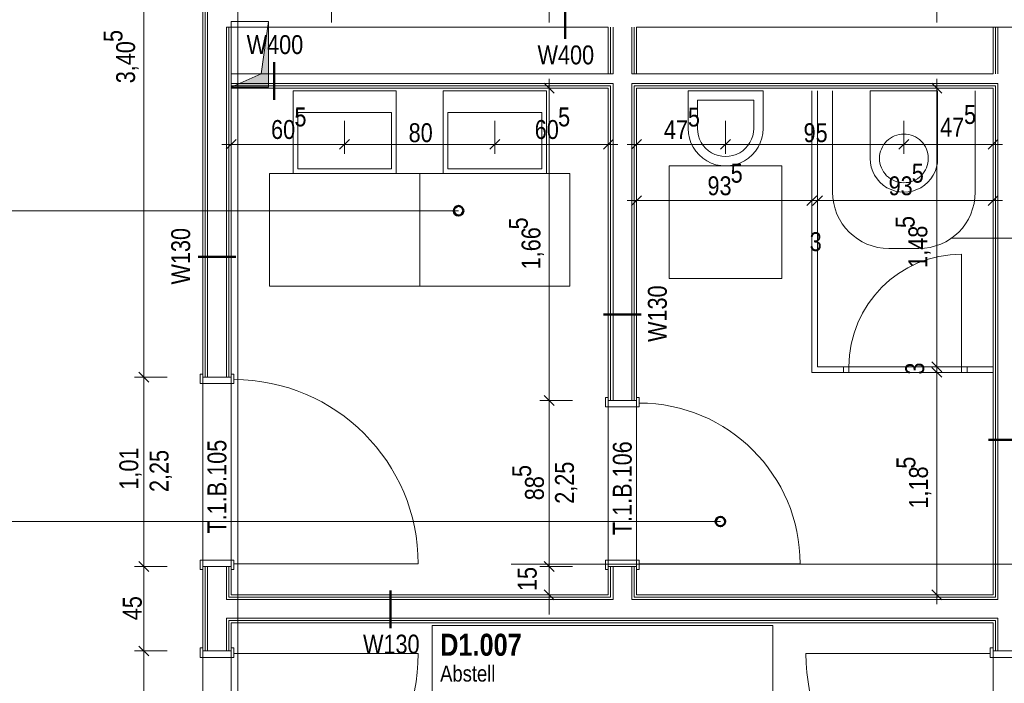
# Model space of a CAD drawing. Extents: x -420 to 300, y 62 to 1162.
# Tile 62 of 130: x -174 to -69, y 647 to 717. Entities that reach past the tile are written whole.
import ezdxf
from ezdxf.lldxf.tags import DXFTag

# ---------------------------------------------------------------- set-up
doc = ezdxf.new("R2010")
doc.units = 0
doc.layers.get('0').update_dxf_attribs({"lineweight": 35})
for name, color, linetype, lineweight, true_color in [('00 -Bauelemente -Dämmung innen', 7, 'Continuous', 9, 0xff7fe6), ('00 -Bauelemente -Gipskarton', 7, 'Continuous', 9, 0xff7fe6), ('30 -34 Innenwände- 2 nichttragend', 7, 'Continuous', 18, 0xff7fe6), ('30 -34 Innenwände- 4 Türen_Fenster', 9, 'Continuous', 15, 0x808080), ('30 -35 Decken- 11 Bodendurchbruch', 7, 'Continuous', 15, 0x599559), ('40 -41 Abwasser_Wasser_Gas- 1 Abwasser + sanitäre Anlagen', 7, 'Continuous', 9, 0xff6633), ('60 -61 Ausstattung -1 Möbel -verdeckt', 9, 'grob-A06G9F4K8I', 13, 0x808080), ('70 -75 Raumstempel- 1 Raumstempel', 1, 'Continuous', 50, 0xff0000), ('70 -75 Raumstempel-2 Verweislinie', 1, 'Continuous', 9, 0xff0000), ('70 -76 Bemaßung- 2 Allgemein', 9, 'Continuous', 5, 0x808080)]:
    doc.layers.add(name, color=color, linetype=linetype, lineweight=lineweight, true_color=true_color)
for name, color, linetype, lineweight in [('70 -71 Achsen- 1 Gebäudeachsen', 7, 'STRICHPUNKT2-A06G9F4J8I', 18), ('70 -75 Raumstempel- 3 Wandstempel', 7, 'Continuous', 50), ('Keine', 7, 'Continuous', 9)]:
    doc.layers.add(name, color=color, linetype=linetype, lineweight=lineweight)
doc.styles.get("Standard").update_dxf_attribs({"font": 'ARIALN.TTF'})
tags = doc.linetypes.add('grob-A06G9F4K8I', pattern=[14, 3, -8, 3]).pattern_tags.tags
tags[8:9] = [DXFTag(74, 4), DXFTag(75, 0), DXFTag(340, '0'), DXFTag(46, 0.0), DXFTag(50, 0.0), DXFTag(44, 0.0), DXFTag(45, 0.0)]
tags[6:7] = [DXFTag(74, 4), DXFTag(75, 0), DXFTag(340, '0'), DXFTag(46, 0.0), DXFTag(50, 0.0), DXFTag(44, 0.0), DXFTag(45, 0.0)]
tags[4:5] = [DXFTag(74, 4), DXFTag(75, 0), DXFTag(340, '0'), DXFTag(46, 0.0), DXFTag(50, 0.0), DXFTag(44, 0.0), DXFTag(45, 0.0)]
tags = doc.linetypes.add('STRICHPUNKT2-A06G9F4J8I', pattern=[12.7, 6.35, -3.175, 0, -3.175]).pattern_tags.tags
tags[10:11] = [DXFTag(74, 4), DXFTag(75, 0), DXFTag(340, '0'), DXFTag(46, 0.0), DXFTag(50, 0.0), DXFTag(44, 0.0), DXFTag(45, 0.0)]
tags[8:9] = [DXFTag(74, 4), DXFTag(75, 0), DXFTag(340, '0'), DXFTag(46, 0.0), DXFTag(50, 0.0), DXFTag(44, 0.0), DXFTag(45, 0.0)]
tags[6:7] = [DXFTag(74, 4), DXFTag(75, 0), DXFTag(340, '0'), DXFTag(46, 0.0), DXFTag(50, 0.0), DXFTag(44, 0.0), DXFTag(45, 0.0)]
tags[4:5] = [DXFTag(74, 4), DXFTag(75, 0), DXFTag(340, '0'), DXFTag(46, 0.0), DXFTag(50, 0.0), DXFTag(44, 0.0), DXFTag(45, 0.0)]

# ---------------------------------------------------------------- blocks, each defined once
blk = doc.blocks.new('Referenz-A06G9F4L8I')
at = {"layer": '00 -Bauelemente -Dämmung innen', "color": 0, "linetype": 'Continuous', "ltscale": 0.13}
for p, q in [((-153.5, 747.25), (-153.5, 679.15)), ((-151.5, 716.45), (-151.5, 679.15)), ((-151, 716.45), (-151.5, 716.45)), ((-110.8, 716.45), (-151, 716.45)), ((-110.3, 716.45), (-110.3, 711.45)), ((-108.3, 716.45), (-108.3, 711.45)), ((-0.8, 716.45), (-107.8, 716.45)), ((-69.3, 716.45), (-69.3, 711.45)), ((-151, 711.45), (-110.8, 711.45)), ((-110.8, 711.45), (-110.3, 711.45)), ((-108.3, 711.45), (-107.8, 711.45)), ((-107.8, 711.45), (-69.8, 711.45)), ((-151, 710.45), (-110.3, 710.45)), ((-110.3, 710.45), (-110.3, 676.65)), ((-108.3, 710.45), (-69.3, 710.45)), ((-108.3, 710.45), (-108.3, 676.65)), ((-69.3, 710.45), (-69.3, 655.45)), ((-153.5, 658.95), (-153.5, 649.95)), ((-151.5, 658.95), (-151.5, 655.45)), ((-110.3, 658.95), (-110.3, 655.45)), ((-108.3, 658.95), (-108.3, 655.45)), ((-110.3, 655.45), (-151.5, 655.45)), ((-69.3, 655.45), (-108.3, 655.45)), ((-69.3, 653.45), (-151.5, 653.45)), ((-151.5, 653.45), (-151.5, 649.95)), ((-69.3, 653.45), (-69.3, 649.95))]:
    blk.add_line(p, q, dxfattribs=at)
at = {"layer": '00 -Bauelemente -Gipskarton', "color": 0, "linetype": 'Continuous', "ltscale": 0.13}
for p, q in [((-154, 747.25), (-154, 679.15)), ((-153.75, 747.25), (-153.75, 679.15)), ((-153.5, 747.25), (-153.5, 679.15)), ((-151.5, 716.45), (-151.5, 679.15)), ((-151.25, 716.45), (-151.25, 679.15)), ((-151, 716.45), (-151, 679.15)), ((-110.8, 716.45), (-110.8, 711.45)), ((-110.55, 716.45), (-110.55, 711.45)), ((-110.3, 716.45), (-110.3, 711.45)), ((-108.3, 716.45), (-108.3, 711.45)), ((-108.05, 716.45), (-108.05, 711.45)), ((-107.8, 716.45), (-107.8, 711.45)), ((-69.8, 716.45), (-69.8, 711.45)), ((-69.55, 716.45), (-69.55, 711.45)), ((-69.3, 716.45), (-69.3, 711.45)), ((-151, 710.45), (-110.3, 710.45)), ((-110.3, 710.45), (-110.3, 676.65)), ((-108.3, 710.45), (-108.3, 676.65)), ((-108.3, 710.45), (-69.3, 710.45)), ((-69.3, 710.45), (-69.3, 655.45)), ((-151, 710.2), (-110.55, 710.2)), ((-151, 709.95), (-110.8, 709.95)), ((-110.8, 709.95), (-110.8, 676.65)), ((-110.55, 710.2), (-110.55, 676.65)), ((-108.05, 710.2), (-69.55, 710.2)), ((-108.05, 710.2), (-108.05, 676.65)), ((-107.8, 709.95), (-107.8, 676.65)), ((-107.8, 709.95), (-69.8, 709.95)), ((-69.8, 709.95), (-69.8, 655.95)), ((-69.55, 710.2), (-69.55, 655.7)), ((-154, 658.95), (-154, 649.95)), ((-153.75, 658.95), (-153.75, 649.95)), ((-153.5, 658.95), (-153.5, 649.95)), ((-151.5, 658.95), (-151.5, 655.45)), ((-151.25, 658.95), (-151.25, 655.7)), ((-151, 658.95), (-151, 655.95)), ((-110.8, 658.95), (-110.8, 655.95)), ((-110.55, 658.95), (-110.55, 655.7)), ((-110.3, 658.95), (-110.3, 655.45)), ((-108.3, 658.95), (-108.3, 655.45)), ((-108.05, 658.95), (-108.05, 655.7)), ((-107.8, 658.95), (-107.8, 655.95)), ((-110.8, 655.95), (-151, 655.95)), ((-69.8, 655.95), (-107.8, 655.95)), ((-110.3, 655.45), (-151.5, 655.45)), ((-110.55, 655.7), (-151.25, 655.7)), ((-69.3, 655.45), (-108.3, 655.45)), ((-69.55, 655.7), (-108.05, 655.7)), ((-69.3, 653.45), (-151.5, 653.45)), ((-151.5, 653.45), (-151.5, 649.95)), ((-69.55, 653.2), (-151.25, 653.2)), ((-151.25, 653.2), (-151.25, 649.95)), ((-69.8, 652.95), (-151, 652.95)), ((-151, 652.95), (-151, 649.95)), ((-69.8, 652.95), (-69.8, 649.95)), ((-69.55, 653.2), (-69.55, 649.95)), ((-69.3, 653.45), (-69.3, 649.95))]:
    blk.add_line(p, q, dxfattribs=at)
at = {"layer": '30 -34 Innenwände- 2 nichttragend', "color": 0, "linetype": 'Continuous', "ltscale": 0.18}
for p, q in [((-154, 747.25), (-154, 679.15)), ((-110.8, 716.45), (-151, 716.45)), ((-151, 716.45), (-151, 711.45)), ((-110.8, 716.45), (-110.8, 711.45)), ((-69.8, 716.45), (-107.8, 716.45)), ((-107.8, 716.45), (-107.8, 711.45)), ((-69.8, 716.45), (-69.8, 711.45)), ((-151, 711.45), (-110.8, 711.45)), ((-107.8, 711.45), (-69.8, 711.45)), ((-151, 709.95), (-110.8, 709.95)), ((-151, 709.95), (-151, 679.15)), ((-110.8, 709.95), (-110.8, 676.65)), ((-107.8, 709.95), (-69.8, 709.95)), ((-107.8, 709.95), (-107.8, 676.65)), ((-89.1, 709.65), (-89.1, 679.65)), ((-88.5, 709.65), (-88.5, 680.25)), ((-69.8, 709.95), (-69.8, 655.95)), ((-88.5, 680.25), (-85.75, 680.25)), ((-85.75, 679.65), (-85.75, 680.25)), ((-85.75, 679.65), (-85.75, 680.25)), ((-72.55, 680.25), (-69.8, 680.25)), ((-72.55, 679.65), (-72.55, 680.25)), ((-72.55, 679.65), (-72.55, 680.25)), ((-154, 679.15), (-154, 679.47)), ((-151, 679.15), (-151, 679.47)), ((-89.1, 679.65), (-85.75, 679.65)), ((-72.55, 679.65), (-69.8, 679.65)), ((-110.8, 676.65), (-110.8, 676.97)), ((-107.8, 676.65), (-107.8, 676.97)), ((-154, 658.95), (-154, 649.95)), ((-154, 658.95), (-154, 658.63)), ((-151, 658.95), (-151, 658.63)), ((-151, 658.95), (-151, 655.95)), ((-110.8, 658.95), (-110.8, 655.95)), ((-110.8, 658.95), (-110.8, 658.63)), ((-107.8, 658.95), (-107.8, 655.95)), ((-107.8, 658.95), (-107.8, 658.63)), ((-110.8, 655.95), (-151, 655.95)), ((-69.8, 655.95), (-107.8, 655.95)), ((-69.8, 652.95), (-151, 652.95)), ((-151, 652.95), (-151, 649.95)), ((-69.8, 652.95), (-69.8, 649.95)), ((-154, 649.95), (-154, 650.27)), ((-151, 649.95), (-151, 650.27)), ((-69.8, 649.95), (-69.8, 650.27))]:
    blk.add_line(p, q, dxfattribs=at)
at = {"layer": '30 -34 Innenwände- 4 Türen_Fenster', "color": 0, "linetype": 'grob-A06G9F4K8I', "ltscale": 0.15}
for p, q in [((-73.15, 680.25), (-73.15, 692.25)), ((-154, 679.15), (-154, 658.95)), ((-151, 679.15), (-151, 658.95)), ((-110.8, 676.65), (-110.8, 658.95)), ((-107.8, 676.65), (-107.8, 658.95)), ((-150.7, 659.23), (-131.06, 659.23)), ((-107.5, 659.23), (-90.36, 659.23)), ((-154, 649.95), (-154, 629.75)), ((-151, 649.95), (-151, 629.75)), ((-150.7, 649.67), (-131.06, 649.67)), ((-70.1, 649.67), (-89.74, 649.67)), ((-69.8, 649.95), (-69.8, 629.75))]:
    blk.add_line(p, q, dxfattribs=at)
at = {"layer": '30 -34 Innenwände- 4 Türen_Fenster', "color": 0}
for p, q in [((-85.75, 680.25), (-85.15, 680.25)), ((-85.75, 679.65), (-85.75, 680.25)), ((-85.15, 680.25), (-85.15, 679.65)), ((-73.15, 680.25), (-72.55, 680.25)), ((-73.15, 679.65), (-73.15, 680.25)), ((-72.55, 680.25), (-72.55, 679.65)), ((-154, 679.47), (-154.3, 679.47)), ((-154.3, 679.47), (-154.3, 678.47)), ((-154, 679.15), (-154, 679.47)), ((-151, 679.15), (-154, 679.15)), ((-150.7, 679.47), (-151, 679.47)), ((-151, 679.47), (-151, 679.15)), ((-150.7, 678.87), (-150.7, 679.47)), ((-85.15, 679.65), (-85.75, 679.65)), ((-72.55, 679.65), (-73.15, 679.65)), ((-154.3, 678.47), (-150.7, 678.47)), ((-150.7, 678.47), (-150.7, 678.87)), ((-110.8, 676.97), (-111.1, 676.97)), ((-111.1, 676.97), (-111.1, 675.97)), ((-110.8, 676.65), (-110.8, 676.97)), ((-107.5, 676.97), (-107.8, 676.97)), ((-107.8, 676.97), (-107.8, 676.65)), ((-107.5, 676.37), (-107.5, 676.97)), ((-111.1, 675.97), (-107.5, 675.97)), ((-107.8, 676.65), (-110.8, 676.65)), ((-107.5, 675.97), (-107.5, 676.37)), ((-154.3, 658.63), (-154.3, 659.63)), ((-154.3, 659.63), (-150.7, 659.63)), ((-150.7, 659.63), (-150.7, 659.23)), ((-150.7, 659.23), (-150.7, 658.63)), ((-111.1, 658.63), (-111.1, 659.63)), ((-111.1, 659.63), (-107.5, 659.63)), ((-107.5, 659.63), (-107.5, 659.23)), ((-107.5, 659.23), (-107.5, 658.63)), ((-154, 658.63), (-154.3, 658.63)), ((-151, 658.95), (-154, 658.95)), ((-154, 658.95), (-154, 658.63)), ((-151, 658.63), (-151, 658.95)), ((-150.7, 658.63), (-151, 658.63)), ((-110.8, 658.63), (-111.1, 658.63)), ((-107.8, 658.95), (-110.8, 658.95)), ((-110.8, 658.95), (-110.8, 658.63)), ((-107.8, 658.63), (-107.8, 658.95)), ((-107.5, 658.63), (-107.8, 658.63)), ((-154, 650.27), (-154.3, 650.27)), ((-154.3, 650.27), (-154.3, 649.27)), ((-154, 649.95), (-154, 650.27)), ((-151, 649.95), (-154, 649.95)), ((-150.7, 650.27), (-151, 650.27)), ((-151, 650.27), (-151, 649.95)), ((-150.7, 649.67), (-150.7, 650.27)), ((-150.7, 649.27), (-150.7, 649.67)), ((-69.8, 650.27), (-70.1, 650.27)), ((-70.1, 650.27), (-70.1, 649.67)), ((-70.1, 649.67), (-70.1, 649.27)), ((-69.8, 649.95), (-69.8, 650.27)), ((-66.8, 649.95), (-69.8, 649.95)), ((-154.3, 649.27), (-150.7, 649.27)), ((-70.1, 649.27), (-66.5, 649.27))]:
    blk.add_line(p, q, dxfattribs=at)
at = {"layer": '30 -34 Innenwände- 4 Türen_Fenster', "color": 0, "linetype": 'Continuous', "ltscale": 0.15}
for p, q in [((-85.15, 679.65), (-85.15, 680.25)), ((-85.15, 680.25), (-73.15, 680.25)), ((-85.15, 680.25), (-73.15, 680.25)), ((-73.15, 680.25), (-73.15, 679.65)), ((-73.15, 679.65), (-85.15, 679.65)), ((-85.15, 679.65), (-73.15, 679.65))]:
    blk.add_line(p, q, dxfattribs=at)
at = {"layer": '30 -34 Innenwände- 4 Türen_Fenster', "color": 0, "linetype": 'grob-A06G9F4K8I', "ltscale": 0.15}
for centre, major_axis in [((-73.15, 680.25), (0, 12)), ((-150.7, 659.23), (19.64, 0)), ((-107.5, 659.23), (17.14, 0)), ((-150.7, 649.67), (0, -19.64)), ((-70.1, 649.67), (-19.64, 0))]:
    blk.add_ellipse(centre, major_axis=major_axis, ratio=1, start_param=0, end_param=1.570796, dxfattribs=at)
at = {"layer": '30 -35 Decken- 11 Bodendurchbruch', "color": 0, "linetype": 'Continuous', "ltscale": 0.15}
for p, q in [((-151, 710.05), (-151, 717.05)), ((-151, 717.05), (-147, 717.05)), ((-147, 717.05), (-147.8, 711.45)), ((-147, 717.05), (-147.8, 711.45)), ((-147, 710.05), (-147, 717.05)), ((-147.8, 711.45), (-151, 710.05)), ((-147.8, 711.45), (-151, 710.05)), ((-151, 710.05), (-147, 710.05))]:
    blk.add_line(p, q, dxfattribs=at)
at = {"layer": '30 -35 Decken- 11 Bodendurchbruch', "color": 0, "lineweight": 0}
for points in [[(-147, 710.05), (-147.8, 711.45), (-147, 717.05)], [(-147.8, 710.05), (-151, 710.05), (-147.8, 711.45)], [(-147.8, 710.05), (-147.8, 711.45), (-147, 710.05)]]:
    blk.add_solid(points, dxfattribs=at)
at = {"layer": '40 -41 Abwasser_Wasser_Gas- 1 Abwasser + sanitäre Anlagen', "color": 0, "linetype": 'Continuous', "ltscale": 0.13}
for p, q in [((-144.4, 700.85), (-144.4, 709.65)), ((-144.4, 709.65), (-133.4, 709.65)), ((-133.4, 709.65), (-133.4, 700.85)), ((-128.4, 700.85), (-128.4, 709.65)), ((-128.4, 709.65), (-117.4, 709.65)), ((-117.4, 709.65), (-117.4, 700.85)), ((-94.3, 709.65), (-102.3, 709.65)), ((-102.3, 709.65), (-102.3, 705.65)), ((-94.3, 705.65), (-94.3, 709.65)), ((-82.9, 709.65), (-75.7, 709.65)), ((-82.9, 702.45), (-82.9, 709.65)), ((-75.7, 709.65), (-75.7, 702.45)), ((-95.3, 708.65), (-101.3, 708.65)), ((-101.3, 708.65), (-101.3, 705.65)), ((-95.3, 705.65), (-95.3, 708.65)), ((-143.9, 701.35), (-143.9, 707.35)), ((-143.9, 707.35), (-133.9, 707.35)), ((-133.9, 707.35), (-133.9, 701.35)), ((-127.9, 701.35), (-127.9, 707.35)), ((-127.9, 707.35), (-117.9, 707.35)), ((-117.9, 707.35), (-117.9, 701.35)), ((-81.46, 703.9), (-81.31, 704.1)), ((-81.31, 704.1), (-81.14, 704.29)), ((-81.14, 704.29), (-80.95, 704.46)), ((-80.95, 704.46), (-80.74, 704.62)), ((-80.74, 704.62), (-80.52, 704.75)), ((-80.52, 704.75), (-80.29, 704.86)), ((-80.29, 704.86), (-80.05, 704.94)), ((-80.05, 704.94), (-79.8, 705)), ((-79.8, 705), (-79.55, 705.04)), ((-79.55, 705.04), (-79.3, 705.05)), ((-79.3, 705.05), (-79.04, 705.04)), ((-79.04, 705.04), (-78.79, 705)), ((-78.79, 705), (-78.54, 704.94)), ((-78.54, 704.94), (-78.3, 704.86)), ((-78.3, 704.86), (-78.07, 704.75)), ((-78.07, 704.75), (-77.85, 704.62)), ((-77.85, 704.62), (-77.65, 704.46)), ((-77.65, 704.46), (-77.46, 704.29)), ((-77.46, 704.29), (-77.29, 704.1)), ((-77.29, 704.1), (-77.14, 703.9)), ((-81.85, 702.96), (-81.79, 703.21)), ((-81.79, 703.21), (-81.7, 703.45)), ((-81.7, 703.45), (-81.59, 703.68)), ((-81.59, 703.68), (-81.46, 703.9)), ((-77.14, 703.9), (-77, 703.68)), ((-77, 703.68), (-76.9, 703.45)), ((-76.9, 703.45), (-76.81, 703.21)), ((-76.81, 703.21), (-76.75, 702.96)), ((-81.9, 702.45), (-81.89, 702.71)), ((-81.89, 702.2), (-81.9, 702.45)), ((-81.89, 702.71), (-81.85, 702.96)), ((-81.85, 701.95), (-81.89, 702.2)), ((-76.75, 702.96), (-76.71, 702.71)), ((-76.71, 702.2), (-76.75, 701.95)), ((-76.71, 702.71), (-76.7, 702.45)), ((-76.7, 702.45), (-76.71, 702.2)), ((-133.9, 701.35), (-143.9, 701.35)), ((-117.9, 701.35), (-127.9, 701.35)), ((-81.79, 701.7), (-81.85, 701.95)), ((-81.7, 701.46), (-81.79, 701.7)), ((-81.59, 701.23), (-81.7, 701.46)), ((-81.46, 701.01), (-81.59, 701.23)), ((-81.31, 700.8), (-81.46, 701.01)), ((-77.14, 701.01), (-77.29, 700.8)), ((-77, 701.23), (-77.14, 701.01)), ((-76.9, 701.46), (-77, 701.23)), ((-76.81, 701.7), (-76.9, 701.46)), ((-76.75, 701.95), (-76.81, 701.7)), ((-133.4, 700.85), (-144.4, 700.85)), ((-117.4, 700.85), (-128.4, 700.85)), ((-81.14, 700.61), (-81.31, 700.8)), ((-80.95, 700.44), (-81.14, 700.61)), ((-80.74, 700.29), (-80.95, 700.44)), ((-80.52, 700.16), (-80.74, 700.29)), ((-80.29, 700.05), (-80.52, 700.16)), ((-80.05, 699.97), (-80.29, 700.05)), ((-79.8, 699.9), (-80.05, 699.97)), ((-79.55, 699.87), (-79.8, 699.9)), ((-78.79, 699.9), (-79.04, 699.87)), ((-78.54, 699.97), (-78.79, 699.9)), ((-78.3, 700.05), (-78.54, 699.97)), ((-78.07, 700.16), (-78.3, 700.05)), ((-77.85, 700.29), (-78.07, 700.16)), ((-77.65, 700.44), (-77.85, 700.29)), ((-77.46, 700.61), (-77.65, 700.44)), ((-77.29, 700.8), (-77.46, 700.61)), ((-79.3, 699.85), (-79.55, 699.87)), ((-79.04, 699.87), (-79.3, 699.85))]:
    blk.add_line(p, q, dxfattribs=at)
for centre, major_axis in [((-98.3, 705.65), (-4, 0)), ((-98.3, 705.65), (-3, 0)), ((-79.3, 702.45), (-3.6, 0))]:
    blk.add_ellipse(centre, major_axis=major_axis, ratio=1, start_param=0, end_param=3.141593, dxfattribs=at)
at = {"layer": '60 -61 Ausstattung -1 Möbel -verdeckt', "color": 0, "linetype": 'grob-A06G9F4K8I', "ltscale": 0.13}
for p, q in [((-86.9, 709.65), (-86.9, 698.85)), ((-71.7, 698.85), (-71.7, 709.65)), ((-104.3, 689.65), (-104.3, 701.65)), ((-104.3, 701.65), (-92.3, 701.65)), ((-92.3, 701.65), (-92.3, 689.65)), ((-146.9, 700.85), (-130.9, 700.85)), ((-146.9, 688.85), (-146.9, 700.85)), ((-130.9, 700.85), (-114.9, 700.85)), ((-130.9, 688.85), (-130.9, 700.85)), ((-130.9, 700.85), (-130.9, 688.85)), ((-114.9, 700.85), (-114.9, 688.85)), ((-80.9, 692.85), (-77.7, 692.85)), ((-92.3, 689.65), (-104.3, 689.65)), ((-130.9, 688.85), (-146.9, 688.85)), ((-114.9, 688.85), (-130.9, 688.85))]:
    blk.add_line(p, q, dxfattribs=at)
for centre, major_axis in [((-80.9, 698.85), (-6, 0)), ((-77.7, 698.85), (0, -6))]:
    blk.add_ellipse(centre, major_axis=major_axis, ratio=1, start_param=0, end_param=1.570796, dxfattribs=at)
at = {"layer": '70 -71 Achsen- 1 Gebäudeachsen', "color": 0, "linetype": 'STRICHPUNKT2-A06G9F4J8I', "ltscale": 0.18}
blk.add_line((-150.3, 1084.39), (-150.3, 84.95), dxfattribs=at)
at = {"layer": '70 -75 Raumstempel- 1 Raumstempel', "color": 0, "lineweight": 9}
for p, q in [((-129.58, 652.65), (-129.58, 626.51)), ((-93.26, 652.65), (-129.58, 652.65)), ((-93.26, 626.51), (-93.26, 652.65))]:
    blk.add_line(p, q, dxfattribs=at)
at = {"layer": '70 -75 Raumstempel- 3 Wandstempel', "color": 0, "linetype": 'Continuous', "ltscale": 0.5}
for p, q in [((-115.4, 715.2), (-115.4, 719.2)), ((-146.4, 712.7), (-146.4, 708.7)), ((-154.5, 691.95), (-150.5, 691.95)), ((-107.3, 685.83), (-111.3, 685.83)), ((-66.3, 672.45), (-70.3, 672.45)), ((-134, 652.4), (-134, 656.4))]:
    blk.add_line(p, q, dxfattribs=at)
at = {"layer": '70 -75 Raumstempel-2 Verweislinie', "color": 0}
for p, q in [((-193.92, 696.88), (-126.75, 696.88)), ((-194.09, 663.74), (-98.86, 663.74))]:
    blk.add_line(p, q, dxfattribs=at)
at = {"layer": '70 -75 Raumstempel-2 Verweislinie', "color": 0, "linetype": 'Continuous', "ltscale": 0.13}
for p, q in [((24.7, 693.95), (-74.3, 693.95)), ((24.7, 659.2), (-121.16, 659.2))]:
    blk.add_line(p, q, dxfattribs=at)
at = {"layer": '70 -75 Raumstempel-2 Verweislinie', "color": 0, "linetype": 'ByBlock', "lineweight": 50, "ltscale": 0.5}
for centre in [(-126.75, 696.88), (-98.86, 663.74)]:
    blk.add_circle(centre, 0.5, dxfattribs=at)
at = {"layer": '70 -76 Bemaßung- 2 Allgemein', "color": 0, "linetype": 'Continuous', "ltscale": 0.13}
for p, q in [((-160.3, 680.21), (-160.3, 746.19)), ((-140.3, 716.95), (-140.3, 719.01)), ((-117.1, 716.95), (-117.1, 719.01)), ((-75.8, 716.95), (-75.8, 719.01)), ((-117.1, 710.95), (-117.1, 708.89)), ((-75.8, 710.95), (-75.8, 708.89)), ((-114.6, 709.95), (-118.1, 709.95)), ((-73.3, 709.95), (-76.8, 709.95)), ((-117.1, 677.71), (-117.1, 708.89)), ((-75.8, 681.31), (-75.8, 708.89)), ((-151, 706.45), (-151, 702.95)), ((-138.9, 706.45), (-138.9, 702.95)), ((-138.9, 706.45), (-138.9, 702.95)), ((-122.9, 706.45), (-122.9, 702.95)), ((-122.9, 706.45), (-122.9, 702.95)), ((-110.8, 706.45), (-110.8, 702.95)), ((-107.8, 706.45), (-107.8, 702.95)), ((-98.3, 706.45), (-98.3, 702.95)), ((-98.3, 706.45), (-98.3, 702.95)), ((-79.3, 706.45), (-79.3, 702.95)), ((-79.3, 706.45), (-79.3, 702.95)), ((-69.8, 706.45), (-69.8, 702.95)), ((-152, 703.95), (-149.94, 703.95)), ((-139.96, 703.95), (-149.94, 703.95)), ((-137.9, 703.95), (-139.96, 703.95)), ((-139.9, 703.95), (-137.84, 703.95)), ((-123.96, 703.95), (-137.84, 703.95)), ((-121.9, 703.95), (-123.96, 703.95)), ((-123.9, 703.95), (-121.84, 703.95)), ((-111.86, 703.95), (-121.84, 703.95)), ((-109.8, 703.95), (-111.86, 703.95)), ((-108.8, 703.95), (-106.74, 703.95)), ((-99.36, 703.95), (-106.74, 703.95)), ((-97.3, 703.95), (-99.36, 703.95)), ((-99.3, 703.95), (-97.24, 703.95)), ((-80.36, 703.95), (-97.24, 703.95)), ((-78.3, 703.95), (-80.36, 703.95)), ((-80.3, 703.95), (-78.24, 703.95)), ((-70.86, 703.95), (-78.24, 703.95)), ((-68.8, 703.95), (-70.86, 703.95)), ((-107.8, 700.45), (-107.8, 696.95)), ((-89.1, 700.45), (-89.1, 696.95)), ((-89.1, 700.45), (-89.1, 696.95)), ((-88.5, 700.45), (-88.5, 696.95)), ((-88.5, 700.45), (-88.5, 696.95)), ((-69.8, 700.45), (-69.8, 696.95)), ((-108.8, 697.95), (-106.74, 697.95)), ((-90.16, 697.95), (-106.74, 697.95)), ((-90.16, 697.95), (-91.22, 697.95)), ((-88.1, 697.95), (-90.16, 697.95)), ((-88.1, 697.95), (-90.16, 697.95)), ((-89.5, 697.95), (-87.44, 697.95)), ((-89.5, 697.95), (-87.44, 697.95)), ((-88.5, 697.95), (-89.1, 697.95)), ((-70.86, 697.95), (-87.44, 697.95)), ((-87.44, 697.95), (-86.38, 697.95)), ((-68.8, 697.95), (-70.86, 697.95)), ((-75.8, 681.31), (-75.8, 682.37)), ((-75.8, 679.25), (-75.8, 681.31)), ((-75.8, 679.25), (-75.8, 681.31)), ((-160.3, 678.15), (-160.3, 680.21)), ((-160.3, 680.15), (-160.3, 678.09)), ((-73.3, 680.25), (-76.8, 680.25)), ((-73.3, 680.25), (-76.8, 680.25)), ((-75.8, 680.65), (-75.8, 678.59)), ((-75.8, 680.65), (-75.8, 678.59)), ((-75.8, 679.65), (-75.8, 680.25)), ((-157.8, 679.15), (-161.3, 679.15)), ((-157.8, 679.15), (-161.3, 679.15)), ((-73.3, 679.65), (-76.8, 679.65)), ((-73.3, 679.65), (-76.8, 679.65)), ((-160.3, 660.01), (-160.3, 678.09)), ((-75.8, 657.01), (-75.8, 678.59)), ((-75.8, 678.59), (-75.8, 677.53)), ((-117.1, 675.65), (-117.1, 677.71)), ((-117.1, 677.65), (-117.1, 675.59)), ((-114.6, 676.65), (-118.1, 676.65)), ((-114.6, 676.65), (-118.1, 676.65)), ((-117.1, 660.01), (-117.1, 675.59)), ((-117.1, 660.01), (-117.1, 661.07)), ((-160.3, 657.95), (-160.3, 660.01)), ((-160.3, 659.95), (-160.3, 657.89)), ((-117.1, 657.95), (-117.1, 660.01)), ((-117.1, 657.95), (-117.1, 660.01)), ((-157.8, 658.95), (-161.3, 658.95)), ((-157.8, 658.95), (-161.3, 658.95)), ((-114.6, 658.95), (-118.1, 658.95)), ((-114.6, 658.95), (-118.1, 658.95)), ((-117.1, 655.95), (-117.1, 658.95)), ((-160.3, 651.01), (-160.3, 657.89)), ((-117.1, 656.95), (-117.1, 654.89)), ((-75.8, 654.95), (-75.8, 657.01)), ((-114.6, 655.95), (-118.1, 655.95)), ((-73.3, 655.95), (-76.8, 655.95)), ((-117.1, 654.89), (-117.1, 653.83)), ((-160.3, 648.95), (-160.3, 651.01)), ((-160.3, 650.95), (-160.3, 648.89)), ((-157.8, 649.95), (-161.3, 649.95)), ((-157.8, 649.95), (-161.3, 649.95)), ((-160.3, 630.81), (-160.3, 648.89))]:
    blk.add_line(p, q, dxfattribs=at)
at = {"layer": '70 -76 Bemaßung- 2 Allgemein', "color": 0, "linetype": 'Continuous', "lineweight": 20, "ltscale": 0.2}
for p, q in [((-117.63, 710.48), (-116.57, 709.42)), ((-76.33, 710.48), (-75.27, 709.42)), ((-151.53, 703.42), (-150.47, 704.48)), ((-138.37, 704.48), (-139.43, 703.42)), ((-139.43, 703.42), (-138.37, 704.48)), ((-122.37, 704.48), (-123.43, 703.42)), ((-123.43, 703.42), (-122.37, 704.48)), ((-110.27, 704.48), (-111.33, 703.42)), ((-108.33, 703.42), (-107.27, 704.48)), ((-97.77, 704.48), (-98.83, 703.42)), ((-98.83, 703.42), (-97.77, 704.48)), ((-79.83, 703.42), (-78.77, 704.48)), ((-78.77, 704.48), (-79.83, 703.42)), ((-69.27, 704.48), (-70.33, 703.42)), ((-108.33, 697.42), (-107.27, 698.48)), ((-88.57, 698.48), (-89.63, 697.42)), ((-88.57, 698.48), (-89.63, 697.42)), ((-89.03, 697.42), (-87.97, 698.48)), ((-89.03, 697.42), (-87.97, 698.48)), ((-69.27, 698.48), (-70.33, 697.42)), ((-75.27, 679.72), (-76.33, 680.78)), ((-75.27, 679.72), (-76.33, 680.78)), ((-76.33, 680.18), (-75.27, 679.12)), ((-76.33, 680.18), (-75.27, 679.12)), ((-159.77, 678.62), (-160.83, 679.68)), ((-160.83, 679.68), (-159.77, 678.62)), ((-117.63, 677.18), (-116.57, 676.12)), ((-116.57, 676.12), (-117.63, 677.18)), ((-159.77, 658.42), (-160.83, 659.48)), ((-160.83, 659.48), (-159.77, 658.42)), ((-116.57, 658.42), (-117.63, 659.48)), ((-116.57, 658.42), (-117.63, 659.48)), ((-117.63, 656.48), (-116.57, 655.42)), ((-75.27, 655.42), (-76.33, 656.48)), ((-160.83, 650.48), (-159.77, 649.42)), ((-159.77, 649.42), (-160.83, 650.48))]:
    blk.add_line(p, q, dxfattribs=at)
at = {"layer": '70 -75 Raumstempel- 1 Raumstempel', "color": 0, "linetype": 'Continuous', "ltscale": 0.5, "attachment_point": 1, "rotation": 0}
for s, insert, char_height in [('{\\fArial Narrow|b1|i0;D1.007}', (-128.72, 651.79), 2.3536), ('{\\fArial Narrow;Abstell}', (-128.72, 648.4), 1.7117)]:
    blk.add_mtext(s, dxfattribs=dict(at, insert=insert, char_height=char_height))
at = {"layer": '70 -75 Raumstempel- 3 Wandstempel', "color": 0, "linetype": 'Continuous', "ltscale": 0.5, "char_height": 2.0138, "attachment_point": 1}
for s, insert in [('{\\fArial Narrow;W400}', (-149.34, 715.59)), ('{\\fArial Narrow;W400}', (-118.34, 714.49)), ('{\\fArial Narrow;W130}', (-136.94, 651.69))]:
    blk.add_mtext(s, dxfattribs=dict(at, insert=insert))
at = {"layer": '70 -75 Raumstempel- 3 Wandstempel', "color": 0, "linetype": 'Continuous', "ltscale": 0.5, "char_height": 2.0138, "attachment_point": 1, "rotation": 90}
for insert in [(-157.38, 689.01), (-106.58, 682.89)]:
    blk.add_mtext('{\\fArial Narrow;W130}', dxfattribs=dict(at, insert=insert))
at = {"layer": '70 -76 Bemaßung- 2 Allgemein', "color": 0, "linetype": 'Continuous', "ltscale": 0.13, "char_height": 2.0138, "attachment_point": 1, "rotation": 90}
for s, insert in [('{\\fArial Narrow;5}', (-164.59, 714.86)), ('{\\fArial Narrow;3,40}', (-163.25, 710.46)), ('{\\fArial Narrow;5}', (-121.39, 694.88)), ('{\\fArial Narrow;1,66}', (-120.05, 690.63)), ('{\\fArial Narrow;5}', (-80.17, 695.03)), ('{\\fArial Narrow;1,48}', (-78.82, 690.79)), ('{\\fArial Narrow;3}', (-79.15, 679.41)), ('{\\fArial Narrow;1,01}', (-162.91, 667.15)), ('{\\fArial Narrow;2,25}', (-159.68, 666.89)), ('{\\fArial Narrow;2,25}', (-116.48, 665.64)), ('{\\fArial Narrow;5}', (-80.09, 669.38)), ('{\\fArial Narrow;5}', (-121.03, 668.49)), ('{\\fArial Narrow;1,18}', (-78.75, 665.13)), ('{\\fArial Narrow;88}', (-119.68, 666.02)), ('{\\fArial Narrow;15}', (-120.45, 656.34)), ('{\\fArial Narrow;45}', (-162.54, 653.23))]:
    blk.add_mtext(s, dxfattribs=dict(at, insert=insert))
at = {"layer": '70 -76 Bemaßung- 2 Allgemein', "color": 0, "linetype": 'Continuous', "ltscale": 0.13, "char_height": 2.0138, "attachment_point": 1}
for s, insert in [('{\\fArial Narrow;5}', (-144.25, 707.88)), ('{\\fArial Narrow;5}', (-116.15, 707.88)), ('{\\fArial Narrow;5}', (-102.32, 707.86)), ('{\\fArial Narrow;5}', (-72.89, 708.14)), ('{\\fArial Narrow;60}', (-146.74, 706.54)), ('{\\fArial Narrow;80}', (-132.08, 706.2)), ('{\\fArial Narrow;60}', (-118.64, 706.54)), ('{\\fArial Narrow;47}', (-104.87, 706.52)), ('{\\fArial Narrow;95}', (-89.99, 706.2)), ('{\\fArial Narrow;47}', (-75.44, 706.8)), ('{\\fArial Narrow;5}', (-97.76, 701.88)), ('{\\fArial Narrow;5}', (-78.46, 701.88)), ('{\\fArial Narrow;93}', (-100.23, 700.54)), ('{\\fArial Narrow;93}', (-80.93, 700.54)), ('{\\fArial Narrow;3}', (-89.34, 694.59))]:
    blk.add_mtext(s, dxfattribs=dict(at, insert=insert))
at = {"layer": 'Keine', "color": 0, "linetype": 'Continuous', "ltscale": 0.13, "char_height": 2.0138, "attachment_point": 1, "rotation": 90}
for s, insert in [('{\\fArial Narrow;T.1.B.105}', (-153.52, 662.46)), ('{\\fArial Narrow;T.1.B.106}', (-110.32, 662.3))]:
    blk.add_mtext(s, dxfattribs=dict(at, insert=insert))

msp = doc.modelspace()

# ---------------------------------------------------------------- block references
at = {"color": 8, "lineweight": 25, "ltscale": 0.25, "true_color": 0x808080}
msp.add_blockref('Referenz-A06G9F4L8I', (0, 0), dxfattribs=at)

doc.saveas('drawing.dxf')
